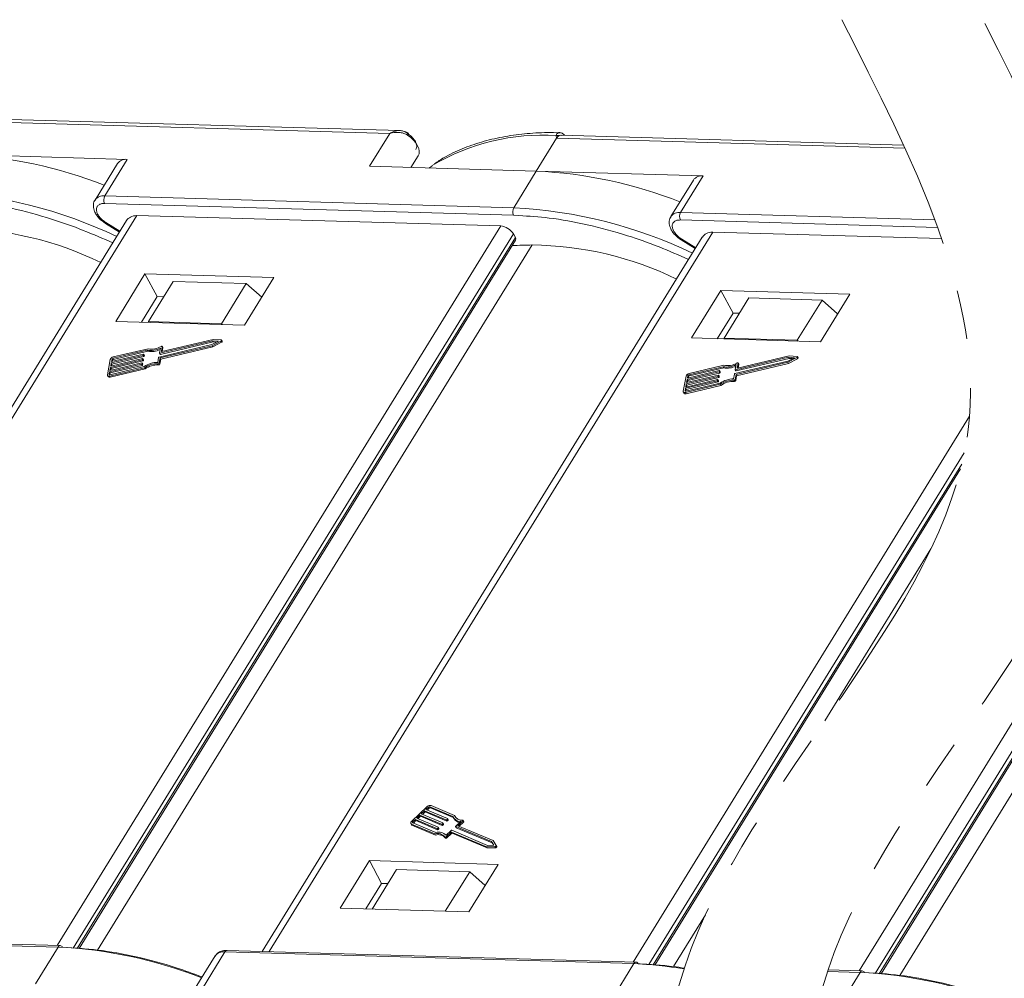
# Model space of a CAD drawing. Header units: millimetres. Extents: x 4144 to 5605, y 218 to 1251.
# Tile 36 of 45: x 5232 to 5297, y 1006 to 1070. Entities that reach past the tile are written whole.
import ezdxf

# ---------------------------------------------------------------- set-up
doc = ezdxf.new("R2010")
doc.units = ezdxf.units.MM
doc.linetypes.add('PHANTOM2', pattern=[31.75, 15.875, -3.175, 3.175, -3.175, 3.175, -3.175])

msp = doc.modelspace()

# ---------------------------------------------------------------- linework, layer by layer
at = {"color": 7, "linetype": 'Continuous', "lineweight": 15}
for p, q in [((5229.12, 1063.119), (5256.307, 1062.338)), ((5256.967, 1062.524), (5229.412, 1063.316)), ((5256.307, 1062.338), (5254.958, 1060.148)), ((5266.048, 1059.83), (5267.397, 1062.019)), ((5267.397, 1062.019), (5267.369, 1062.193)), ((5267.397, 1062.019), (5290.555, 1061.353)), ((5290.46, 1061.561), (5267.689, 1062.216)), ((5238.86, 1060.611), (5227.771, 1060.93)), ((5238.212, 1060.34), (5236.712, 1057.907)), ((5237.361, 1058.179), (5238.86, 1060.611)), ((5257.716, 1060.069), (5258.192, 1060.84)), ((5258.192, 1060.84), (5257.717, 1060.069)), ((5254.958, 1060.148), (5266.048, 1059.83)), ((5266.048, 1059.83), (5264.548, 1057.397)), ((5277.137, 1059.511), (5266.048, 1059.83)), ((5276.488, 1059.239), (5274.989, 1056.807)), ((5275.638, 1057.078), (5277.137, 1059.511)), ((5264.548, 1057.397), (5237.361, 1058.179)), ((5237.347, 1057.684), (5264.534, 1056.902)), ((5292.54, 1056.592), (5275.638, 1057.078)), ((5238.806, 1056.543), (5209.542, 1009.072)), ((5210.015, 1009.058), (5239.495, 1056.879)), ((5238.371, 1055.837), (5237.436, 1056.413)), ((5239.495, 1056.879), (5263.678, 1056.184)), ((5264.534, 1056.902), (5264.895, 1056.873)), ((5275.624, 1056.583), (5292.723, 1056.092)), ((5263.678, 1056.184), (5234.199, 1008.363)), ((5237.402, 1056.358), (5238.337, 1055.782)), ((5248.292, 1007.958), (5277.772, 1055.779)), ((5277.772, 1055.779), (5292.988, 1055.341)), ((5235.257, 1008.193), (5264.521, 1055.665)), ((5235.534, 1008.171), (5264.657, 1055.413)), ((5235.649, 1008.162), (5264.669, 1055.238)), ((5277.083, 1055.443), (5247.819, 1007.971)), ((5264.657, 1055.413), (5264.521, 1055.665)), ((5275.679, 1055.258), (5276.614, 1054.682)), ((5276.648, 1054.736), (5275.713, 1055.313)), ((5236.887, 1008.063), (5265.772, 1054.92)), ((5316.992, 1054.502), (5287.513, 1006.681)), ((5288.571, 1006.511), (5317.835, 1053.983)), ((5288.848, 1006.489), (5317.971, 1053.731)), ((5288.963, 1006.48), (5317.983, 1053.556)), ((5290.201, 1006.381), (5319.086, 1053.238)), ((5240.035, 1053.002), (5238.086, 1049.839)), ((5248.605, 1052.755), (5240.035, 1053.002)), ((5240.035, 1053.002), (5240.85, 1051.493)), ((5241.908, 1052.502), (5240.258, 1049.826)), ((5246.764, 1052.363), (5241.908, 1052.502)), ((5246.655, 1049.593), (5248.605, 1052.755)), ((5245.114, 1049.687), (5246.764, 1052.363)), ((5246.764, 1052.363), (5247.801, 1051.452)), ((5278.312, 1051.901), (5276.363, 1048.739)), ((5286.882, 1051.655), (5278.312, 1051.901)), ((5278.312, 1051.901), (5279.126, 1050.392)), ((5240.85, 1051.493), (5239.8, 1049.79)), ((5241.278, 1051.48), (5240.85, 1051.493)), ((5280.185, 1051.402), (5278.535, 1048.726)), ((5285.041, 1051.262), (5280.185, 1051.402)), ((5283.391, 1048.586), (5285.041, 1051.262)), ((5284.932, 1048.493), (5286.882, 1051.655)), ((5285.041, 1051.262), (5286.078, 1050.351)), ((5238.086, 1049.839), (5246.655, 1049.593)), ((5279.126, 1050.392), (5278.077, 1048.69)), ((5279.555, 1050.38), (5279.126, 1050.392)), ((5240.258, 1049.826), (5240.254, 1049.777)), ((5245.114, 1049.687), (5240.258, 1049.826)), ((5245.172, 1049.636), (5245.114, 1049.687)), ((5241.02, 1047.728), (5244.533, 1048.56)), ((5244.573, 1048.65), (5241.152, 1047.84)), ((5244.922, 1048.531), (5244.487, 1048.307)), ((5244.495, 1048.229), (5245.087, 1048.533)), ((5244.533, 1048.56), (5244.922, 1048.531)), ((5244.533, 1048.56), (5244.574, 1048.485)), ((5245.101, 1048.611), (5244.573, 1048.65)), ((5245.087, 1048.533), (5245.127, 1048.458)), ((5245.168, 1048.522), (5245.127, 1048.597)), ((5276.363, 1048.739), (5284.932, 1048.493)), ((5278.535, 1048.726), (5278.531, 1048.677)), ((5283.391, 1048.586), (5278.535, 1048.726)), ((5283.449, 1048.535), (5283.391, 1048.586)), ((5237.908, 1047.394), (5240.185, 1047.933)), ((5240.237, 1048.026), (5237.924, 1047.478)), ((5240.185, 1047.933), (5240.225, 1047.858)), ((5244.487, 1048.307), (5240.973, 1047.475)), ((5241.055, 1048.068), (5240.994, 1047.742)), ((5241.045, 1047.411), (5244.495, 1048.229)), ((5241.06, 1047.652), (5244.574, 1048.485)), ((5241.085, 1047.336), (5244.535, 1048.153)), ((5241.127, 1047.854), (5241.183, 1048.159)), ((5241.18, 1047.846), (5241.224, 1048.084)), ((5241.222, 1048.1), (5241.181, 1048.176)), ((5241.183, 1048.159), (5241.224, 1048.084)), ((5244.535, 1048.153), (5244.495, 1048.229)), ((5244.535, 1048.153), (5245.127, 1048.458)), ((5244.574, 1048.485), (5244.799, 1048.468)), ((5237.725, 1047.31), (5237.538, 1046.298)), ((5237.74, 1046.789), (5239.855, 1047.29)), ((5239.87, 1047.375), (5237.756, 1046.874)), ((5237.781, 1046.714), (5239.895, 1047.215)), ((5237.795, 1047.085), (5239.909, 1047.586)), ((5239.925, 1047.67), (5237.811, 1047.169)), ((5237.811, 1047.169), (5237.842, 1047.338)), ((5237.836, 1047.009), (5239.95, 1047.51)), ((5237.883, 1047.262), (5237.842, 1047.338)), ((5237.868, 1047.183), (5237.883, 1047.262)), ((5237.908, 1047.394), (5237.949, 1047.318)), ((5237.949, 1047.318), (5240.225, 1047.858)), ((5239.855, 1047.29), (5239.895, 1047.215)), ((5239.888, 1047.318), (5239.895, 1047.361)), ((5239.888, 1047.318), (5239.928, 1047.243)), ((5239.935, 1047.293), (5239.894, 1047.369)), ((5239.895, 1047.361), (5239.936, 1047.285)), ((5239.909, 1047.586), (5239.95, 1047.51)), ((5239.928, 1047.243), (5239.936, 1047.285)), ((5239.942, 1047.614), (5239.95, 1047.656)), ((5239.942, 1047.614), (5239.983, 1047.538)), ((5239.99, 1047.589), (5239.949, 1047.664)), ((5239.95, 1047.656), (5239.991, 1047.58)), ((5239.983, 1047.538), (5239.991, 1047.58)), ((5240.94, 1047.447), (5240.879, 1047.121)), ((5240.984, 1047.085), (5241.045, 1047.411)), ((5240.995, 1047.734), (5241.036, 1047.658)), ((5241.02, 1047.728), (5241.06, 1047.652)), ((5241.025, 1047.009), (5241.085, 1047.336)), ((5241.085, 1047.336), (5241.045, 1047.411)), ((5241.134, 1047.84), (5241.127, 1047.854)), ((5279.296, 1046.627), (5282.81, 1047.46)), ((5279.337, 1046.552), (5282.851, 1047.385)), ((5282.85, 1047.55), (5279.429, 1046.739)), ((5283.199, 1047.431), (5282.763, 1047.207)), ((5282.772, 1047.128), (5283.363, 1047.433)), ((5282.81, 1047.46), (5283.199, 1047.431)), ((5282.81, 1047.46), (5282.851, 1047.385)), ((5282.812, 1047.053), (5283.404, 1047.358)), ((5283.378, 1047.511), (5282.85, 1047.55)), ((5282.851, 1047.385), (5283.076, 1047.368)), ((5283.363, 1047.433), (5283.404, 1047.358)), ((5283.445, 1047.421), (5283.404, 1047.497)), ((5237.686, 1046.494), (5239.8, 1046.995)), ((5237.689, 1046.213), (5240.002, 1046.761)), ((5239.815, 1047.079), (5237.701, 1046.578)), ((5237.701, 1046.578), (5237.74, 1046.789)), ((5239.982, 1046.836), (5237.705, 1046.297)), ((5237.726, 1046.419), (5239.841, 1046.92)), ((5237.73, 1046.137), (5240.043, 1046.685)), ((5237.74, 1046.789), (5237.781, 1046.714)), ((5237.756, 1046.874), (5237.795, 1047.085)), ((5237.759, 1046.592), (5237.781, 1046.714)), ((5237.795, 1047.085), (5237.836, 1047.009)), ((5237.813, 1046.887), (5237.836, 1047.009)), ((5239.8, 1046.995), (5239.841, 1046.92)), ((5239.833, 1047.023), (5239.841, 1047.065)), ((5239.833, 1047.023), (5239.874, 1046.948)), ((5239.88, 1046.998), (5239.84, 1047.074)), ((5239.841, 1047.065), (5239.881, 1046.99)), ((5239.874, 1046.948), (5239.881, 1046.99)), ((5240.043, 1046.685), (5240.002, 1046.761)), ((5240.894, 1047.027), (5240.934, 1046.951)), ((5241.025, 1047.009), (5240.984, 1047.085)), ((5278.202, 1046.57), (5276.088, 1046.069)), ((5276.185, 1046.294), (5278.462, 1046.833)), ((5278.514, 1046.926), (5276.201, 1046.378)), ((5276.226, 1046.218), (5278.502, 1046.758)), ((5278.267, 1046.488), (5278.226, 1046.564)), ((5278.462, 1046.833), (5278.502, 1046.758)), ((5282.763, 1047.207), (5279.25, 1046.374)), ((5279.332, 1046.968), (5279.271, 1046.642)), ((5279.272, 1046.633), (5279.313, 1046.558)), ((5279.296, 1046.627), (5279.337, 1046.552)), ((5279.321, 1046.311), (5282.772, 1047.128)), ((5279.362, 1046.235), (5282.812, 1047.053)), ((5279.404, 1046.754), (5279.46, 1047.059)), ((5279.411, 1046.74), (5279.404, 1046.754)), ((5279.457, 1046.746), (5279.501, 1046.984)), ((5279.499, 1047), (5279.458, 1047.075)), ((5279.46, 1047.059), (5279.501, 1046.984)), ((5282.812, 1047.053), (5282.772, 1047.128)), ((5237.544, 1046.248), (5237.585, 1046.173)), ((5237.654, 1046.325), (5237.686, 1046.494)), ((5237.654, 1046.325), (5237.669, 1046.298)), ((5237.686, 1046.494), (5237.726, 1046.419)), ((5237.73, 1046.137), (5237.689, 1046.213)), ((5237.704, 1046.297), (5237.726, 1046.419)), ((5276.002, 1046.21), (5275.815, 1045.197)), ((5278.092, 1045.979), (5275.978, 1045.478)), ((5276.017, 1045.689), (5278.131, 1046.19)), ((5278.147, 1046.274), (5276.033, 1045.773)), ((5276.033, 1045.773), (5276.072, 1045.984)), ((5276.058, 1045.614), (5278.172, 1046.115)), ((5276.072, 1045.984), (5278.186, 1046.485)), ((5276.072, 1045.984), (5276.113, 1045.909)), ((5276.088, 1046.069), (5276.119, 1046.238)), ((5276.09, 1045.787), (5276.113, 1045.909)), ((5276.113, 1045.909), (5278.227, 1046.41)), ((5276.159, 1046.162), (5276.119, 1046.238)), ((5276.145, 1046.082), (5276.159, 1046.162)), ((5276.185, 1046.294), (5276.226, 1046.218)), ((5278.11, 1045.923), (5278.118, 1045.965)), ((5278.11, 1045.923), (5278.15, 1045.847)), ((5278.157, 1045.898), (5278.116, 1045.973)), ((5278.118, 1045.965), (5278.158, 1045.889)), ((5278.131, 1046.19), (5278.172, 1046.115)), ((5278.164, 1046.218), (5278.172, 1046.26)), ((5278.164, 1046.218), (5278.205, 1046.143)), ((5278.212, 1046.193), (5278.171, 1046.268)), ((5278.172, 1046.26), (5278.213, 1046.185)), ((5278.186, 1046.485), (5278.227, 1046.41)), ((5278.205, 1046.143), (5278.213, 1046.185)), ((5278.219, 1046.513), (5278.227, 1046.556)), ((5278.219, 1046.513), (5278.26, 1046.438)), ((5278.227, 1046.556), (5278.268, 1046.48)), ((5278.26, 1046.438), (5278.268, 1046.48)), ((5279.217, 1046.346), (5279.156, 1046.02)), ((5279.171, 1045.926), (5279.211, 1045.851)), ((5279.261, 1045.984), (5279.321, 1046.311)), ((5279.302, 1045.909), (5279.261, 1045.984)), ((5279.302, 1045.909), (5279.362, 1046.235)), ((5279.362, 1046.235), (5279.321, 1046.311)), ((5275.931, 1045.225), (5275.963, 1045.394)), ((5275.963, 1045.394), (5278.077, 1045.895)), ((5275.963, 1045.394), (5276.003, 1045.318)), ((5275.966, 1045.112), (5278.279, 1045.66)), ((5275.978, 1045.478), (5276.017, 1045.689)), ((5275.981, 1045.196), (5276.003, 1045.318)), ((5278.258, 1045.736), (5275.982, 1045.197)), ((5276.003, 1045.318), (5278.117, 1045.819)), ((5276.007, 1045.037), (5278.32, 1045.585)), ((5276.017, 1045.689), (5276.058, 1045.614)), ((5276.035, 1045.492), (5276.058, 1045.614)), ((5278.077, 1045.895), (5278.117, 1045.819)), ((5278.15, 1045.847), (5278.158, 1045.889)), ((5278.32, 1045.585), (5278.279, 1045.66)), ((5275.821, 1045.148), (5275.862, 1045.072)), ((5275.931, 1045.225), (5275.946, 1045.198)), ((5276.007, 1045.037), (5275.966, 1045.112)), ((5294.847, 1043.552), (5272.476, 1007.263)), ((5273.534, 1007.093), (5294.498, 1041.101)), ((5273.811, 1007.071), (5294.334, 1040.362)), ((5273.926, 1007.061), (5294.253, 1040.035)), ((5285.228, 1023.288), (5292.279, 1034.726)), ((5258.8, 1017.597), (5257.754, 1016.609)), ((5258.618, 1017.316), (5258.4, 1017.111)), ((5258.4, 1017.111), (5259.833, 1016.508)), ((5258.483, 1017.076), (5258.658, 1017.241)), ((5260.051, 1016.714), (5258.618, 1017.316)), ((5258.658, 1017.241), (5258.618, 1017.316)), ((5258.658, 1017.241), (5260.092, 1016.638)), ((5258.879, 1017.563), (5258.705, 1017.399)), ((5258.705, 1017.399), (5260.138, 1016.796)), ((5258.788, 1017.364), (5258.92, 1017.488)), ((5258.92, 1017.488), (5258.879, 1017.563)), ((5260.506, 1016.939), (5258.962, 1017.588)), ((5258.962, 1017.588), (5259.003, 1017.512)), ((5259.003, 1017.512), (5260.53, 1016.87)), ((5260.618, 1017.011), (5259.049, 1017.67)), ((5257.704, 1016.468), (5257.745, 1016.393)), ((5257.829, 1016.518), (5259.373, 1015.868)), ((5258.008, 1016.74), (5257.833, 1016.576)), ((5257.833, 1016.576), (5257.874, 1016.5)), ((5257.874, 1016.5), (5258.048, 1016.665)), ((5259.441, 1016.137), (5258.008, 1016.74)), ((5258.048, 1016.665), (5258.008, 1016.74)), ((5258.048, 1016.665), (5259.482, 1016.062)), ((5258.313, 1017.028), (5258.095, 1016.823)), ((5258.095, 1016.823), (5259.528, 1016.22)), ((5258.178, 1016.787), (5258.353, 1016.953)), ((5259.746, 1016.425), (5258.313, 1017.028)), ((5258.353, 1016.953), (5258.313, 1017.028)), ((5258.353, 1016.953), (5259.787, 1016.35)), ((5259.831, 1016.479), (5259.788, 1016.438)), ((5259.872, 1016.403), (5259.831, 1016.479)), ((5259.881, 1016.427), (5259.84, 1016.502)), ((5260.092, 1016.638), (5260.051, 1016.714)), ((5260.136, 1016.767), (5260.093, 1016.726)), ((5260.134, 1016.65), (5260.093, 1016.726)), ((5260.134, 1016.65), (5260.177, 1016.691)), ((5260.177, 1016.691), (5260.136, 1016.767)), ((5260.186, 1016.715), (5260.145, 1016.79)), ((5260.54, 1016.851), (5260.58, 1016.775)), ((5260.659, 1016.935), (5260.618, 1017.011)), ((5260.675, 1016.875), (5260.659, 1016.935)), ((5260.692, 1016.296), (5261.028, 1016.614)), ((5260.836, 1016.324), (5261.173, 1016.642)), ((5260.919, 1016.289), (5261.214, 1016.567)), ((5261.173, 1016.642), (5261.214, 1016.567)), ((5261.23, 1016.614), (5261.19, 1016.689)), ((5257.742, 1016.435), (5259.311, 1015.776)), ((5257.783, 1016.36), (5257.742, 1016.435)), ((5257.783, 1016.36), (5259.352, 1015.7)), ((5259.482, 1016.062), (5259.441, 1016.137)), ((5259.526, 1016.191), (5259.483, 1016.15)), ((5259.483, 1016.15), (5259.524, 1016.074)), ((5259.524, 1016.074), (5259.567, 1016.115)), ((5259.567, 1016.115), (5259.526, 1016.191)), ((5259.576, 1016.139), (5259.535, 1016.214)), ((5259.787, 1016.35), (5259.746, 1016.425)), ((5259.829, 1016.362), (5259.788, 1016.438)), ((5259.829, 1016.362), (5259.872, 1016.403)), ((5260.05, 1015.689), (5260.387, 1016.007)), ((5260.063, 1015.594), (5260.379, 1015.892)), ((5260.104, 1015.519), (5260.419, 1015.816)), ((5260.419, 1015.816), (5260.379, 1015.892)), ((5260.42, 1015.904), (5262.74, 1014.928)), ((5260.461, 1015.829), (5260.42, 1015.904)), ((5260.428, 1016.02), (5262.811, 1015.018)), ((5260.461, 1015.829), (5262.781, 1014.853)), ((5260.683, 1016.272), (5260.724, 1016.197)), ((5263.072, 1015.265), (5260.69, 1016.267)), ((5260.73, 1016.191), (5260.69, 1016.267)), ((5260.73, 1016.191), (5263.113, 1015.189)), ((5263.176, 1015.34), (5260.836, 1016.324)), ((5259.352, 1015.7), (5259.311, 1015.776)), ((5259.967, 1015.58), (5260.008, 1015.505)), ((5260.104, 1015.519), (5260.063, 1015.594)), ((5263.221, 1015.024), (5263.072, 1015.265)), ((5263.113, 1015.189), (5263.072, 1015.265)), ((5263.113, 1015.189), (5263.215, 1015.024)), ((5263.378, 1015.012), (5263.176, 1015.34)), ((5262.74, 1014.928), (5263.297, 1014.937)), ((5262.781, 1014.853), (5262.74, 1014.928)), ((5262.781, 1014.853), (5263.338, 1014.861)), ((5262.811, 1015.018), (5263.221, 1015.024)), ((5263.297, 1014.937), (5263.338, 1014.861)), ((5263.419, 1014.936), (5263.378, 1015.011)), ((5254.949, 1014.002), (5252.999, 1010.839)), ((5263.518, 1013.755), (5254.949, 1014.002)), ((5254.949, 1014.002), (5255.763, 1012.492)), ((5256.761, 1013.405), (5255.142, 1010.778)), ((5256.761, 1013.405), (5261.617, 1013.265)), ((5259.998, 1010.638), (5261.617, 1013.265)), ((5261.569, 1010.593), (5263.518, 1013.755)), ((5261.617, 1013.265), (5262.654, 1012.354)), ((5254.713, 1010.79), (5255.763, 1012.492)), ((5255.763, 1012.492), (5256.191, 1012.48)), ((5252.999, 1010.839), (5261.569, 1010.593)), ((5275.164, 1006.962), (5277.289, 1010.41)), ((5207.069, 1009.04), (5234.256, 1008.259)), ((5234.402, 1008.357), (5207.215, 1009.139)), ((5234.256, 1008.259), (5232.757, 1005.826)), ((5272.679, 1007.257), (5245.492, 1008.038)), ((5244.697, 1007.669), (5243.373, 1005.521)), ((5243.847, 1005.507), (5245.346, 1007.94)), ((5245.346, 1007.94), (5272.533, 1007.158)), ((5272.533, 1007.158), (5271.034, 1004.726)), ((5285.4, 1006.639), (5287.57, 1006.577)), ((5287.716, 1006.675), (5285.433, 1006.741)), ((5287.57, 1006.577), (5286.071, 1004.144))]:
    msp.add_line(p, q, dxfattribs=at)
at = {"color": 7, "linetype": 'Continuous', "lineweight": 15, "flags": 128}
for points in [[(5258.192, 1060.84), (5258.25, 1060.983), (5258.264, 1061.147), (5258.233, 1061.326), (5258.157, 1061.514), (5258.041, 1061.704), (5257.886, 1061.89), (5257.701, 1062.064), (5257.49, 1062.221)], [(5259.131, 1060.193), (5259.095, 1060.169), (5258.9, 1060.035)], [(5237.436, 1056.413), (5237.418, 1056.384), (5237.407, 1056.366), (5237.402, 1056.359), (5237.402, 1056.358)], [(5275.713, 1055.313), (5275.695, 1055.284), (5275.683, 1055.265), (5275.679, 1055.258), (5275.679, 1055.258)], [(5245.101, 1048.611), (5245.114, 1048.608), (5245.124, 1048.602), (5245.129, 1048.592), (5245.129, 1048.581), (5245.125, 1048.568), (5245.115, 1048.555), (5245.102, 1048.543), (5245.087, 1048.533)], [(5241.107, 1048.178), (5241.121, 1048.184), (5241.136, 1048.188), (5241.15, 1048.19), (5241.163, 1048.189), (5241.173, 1048.185), (5241.18, 1048.178), (5241.183, 1048.169), (5241.183, 1048.159)], [(5241.224, 1048.084), (5241.224, 1048.094), (5241.222, 1048.1)], [(5245.127, 1048.458), (5245.143, 1048.468), (5245.156, 1048.48), (5245.165, 1048.492), (5245.17, 1048.505), (5245.17, 1048.517), (5245.168, 1048.522)], [(5239.895, 1047.361), (5239.896, 1047.365), (5239.895, 1047.368), (5239.893, 1047.371), (5239.89, 1047.373), (5239.886, 1047.375), (5239.881, 1047.376), (5239.876, 1047.376), (5239.87, 1047.375)], [(5239.95, 1047.656), (5239.95, 1047.66), (5239.949, 1047.663), (5239.947, 1047.666), (5239.944, 1047.669), (5239.94, 1047.67), (5239.936, 1047.671), (5239.93, 1047.671), (5239.925, 1047.67)], [(5240.994, 1047.742), (5240.994, 1047.738), (5240.995, 1047.734), (5240.997, 1047.731), (5241, 1047.729), (5241.004, 1047.728), (5241.009, 1047.727), (5241.014, 1047.727), (5241.02, 1047.728)], [(5241.152, 1047.84), (5241.146, 1047.839), (5241.141, 1047.839), (5241.136, 1047.84), (5241.132, 1047.841), (5241.129, 1047.843), (5241.127, 1047.846), (5241.126, 1047.85), (5241.127, 1047.854)], [(5283.378, 1047.511), (5283.391, 1047.508), (5283.401, 1047.501), (5283.406, 1047.492), (5283.406, 1047.48), (5283.401, 1047.467), (5283.392, 1047.455), (5283.379, 1047.443), (5283.363, 1047.433)], [(5283.404, 1047.358), (5283.42, 1047.367), (5283.433, 1047.379), (5283.442, 1047.392), (5283.447, 1047.405), (5283.447, 1047.416), (5283.445, 1047.421)], [(5239.841, 1047.065), (5239.841, 1047.069), (5239.84, 1047.073), (5239.838, 1047.076), (5239.835, 1047.078), (5239.831, 1047.08), (5239.826, 1047.08), (5239.821, 1047.08), (5239.815, 1047.079)], [(5278.227, 1046.556), (5278.227, 1046.56), (5278.226, 1046.563), (5278.224, 1046.566), (5278.221, 1046.568), (5278.217, 1046.57), (5278.213, 1046.571), (5278.207, 1046.571), (5278.202, 1046.57)], [(5279.271, 1046.642), (5279.271, 1046.638), (5279.272, 1046.634), (5279.274, 1046.631), (5279.277, 1046.629), (5279.281, 1046.627), (5279.286, 1046.626), (5279.291, 1046.627), (5279.296, 1046.627)], [(5279.384, 1047.077), (5279.398, 1047.084), (5279.413, 1047.088), (5279.427, 1047.09), (5279.439, 1047.088), (5279.45, 1047.084), (5279.457, 1047.078), (5279.46, 1047.069), (5279.46, 1047.059)], [(5279.429, 1046.739), (5279.423, 1046.739), (5279.418, 1046.738), (5279.413, 1046.739), (5279.409, 1046.741), (5279.406, 1046.743), (5279.404, 1046.746), (5279.403, 1046.75), (5279.404, 1046.754)], [(5279.501, 1046.984), (5279.501, 1046.994), (5279.499, 1047)], [(5237.689, 1046.213), (5237.656, 1046.207), (5237.624, 1046.206), (5237.596, 1046.211), (5237.572, 1046.22), (5237.554, 1046.234), (5237.542, 1046.252), (5237.537, 1046.274), (5237.538, 1046.298)], [(5237.705, 1046.297), (5237.694, 1046.295), (5237.683, 1046.295), (5237.674, 1046.296), (5237.666, 1046.3), (5237.66, 1046.304), (5237.656, 1046.31), (5237.654, 1046.317), (5237.654, 1046.325)], [(5278.118, 1045.965), (5278.118, 1045.969), (5278.117, 1045.972), (5278.115, 1045.975), (5278.112, 1045.978), (5278.108, 1045.979), (5278.103, 1045.98), (5278.098, 1045.98), (5278.092, 1045.979)], [(5278.172, 1046.26), (5278.172, 1046.264), (5278.172, 1046.268), (5278.169, 1046.271), (5278.166, 1046.273), (5278.163, 1046.275), (5278.158, 1046.275), (5278.153, 1046.275), (5278.147, 1046.274)], [(5275.966, 1045.112), (5275.932, 1045.107), (5275.901, 1045.106), (5275.873, 1045.111), (5275.849, 1045.12), (5275.831, 1045.134), (5275.819, 1045.152), (5275.813, 1045.173), (5275.815, 1045.197)], [(5275.982, 1045.197), (5275.971, 1045.195), (5275.96, 1045.195), (5275.951, 1045.196), (5275.943, 1045.199), (5275.937, 1045.204), (5275.933, 1045.21), (5275.931, 1045.217), (5275.931, 1045.225)], [(5257.742, 1016.435), (5257.722, 1016.448), (5257.707, 1016.464), (5257.698, 1016.484), (5257.697, 1016.507), (5257.702, 1016.532), (5257.713, 1016.558), (5257.731, 1016.584), (5257.754, 1016.609)], [(5257.833, 1016.576), (5257.826, 1016.567), (5257.82, 1016.559), (5257.816, 1016.55), (5257.814, 1016.542), (5257.815, 1016.534), (5257.818, 1016.527), (5257.823, 1016.522), (5257.829, 1016.518)], [(5259.833, 1016.508), (5259.837, 1016.506), (5259.839, 1016.503), (5259.841, 1016.5), (5259.841, 1016.496), (5259.84, 1016.492), (5259.838, 1016.487), (5259.835, 1016.483), (5259.831, 1016.479)], [(5260.138, 1016.796), (5260.142, 1016.794), (5260.144, 1016.791), (5260.146, 1016.788), (5260.146, 1016.784), (5260.145, 1016.78), (5260.143, 1016.775), (5260.14, 1016.771), (5260.136, 1016.767)], [(5261.156, 1016.703), (5261.169, 1016.703), (5261.179, 1016.699), (5261.187, 1016.693), (5261.192, 1016.685), (5261.192, 1016.675), (5261.189, 1016.664), (5261.183, 1016.653), (5261.173, 1016.642)], [(5261.214, 1016.567), (5261.223, 1016.578), (5261.23, 1016.589), (5261.233, 1016.6), (5261.232, 1016.61), (5261.23, 1016.614)], [(5259.528, 1016.22), (5259.532, 1016.218), (5259.534, 1016.215), (5259.536, 1016.211), (5259.536, 1016.208), (5259.535, 1016.204), (5259.533, 1016.199), (5259.53, 1016.195), (5259.526, 1016.191)], [(5260.69, 1016.267), (5260.686, 1016.269), (5260.684, 1016.271), (5260.682, 1016.275), (5260.682, 1016.279), (5260.683, 1016.283), (5260.685, 1016.287), (5260.688, 1016.291), (5260.692, 1016.296)], [(5260.063, 1015.594), (5260.051, 1015.584), (5260.037, 1015.576), (5260.023, 1015.57), (5260.008, 1015.567), (5259.994, 1015.566), (5259.982, 1015.569), (5259.973, 1015.573), (5259.967, 1015.581)], [(5260.008, 1015.505), (5260.014, 1015.498), (5260.023, 1015.493), (5260.035, 1015.491), (5260.049, 1015.491), (5260.063, 1015.495), (5260.078, 1015.501), (5260.092, 1015.509), (5260.104, 1015.519)], [(5263.378, 1015.012), (5263.381, 1015.002), (5263.379, 1014.99), (5263.372, 1014.977), (5263.362, 1014.964), (5263.347, 1014.953), (5263.331, 1014.945), (5263.314, 1014.939), (5263.297, 1014.937)], [(5263.338, 1014.861), (5263.355, 1014.863), (5263.372, 1014.869), (5263.388, 1014.878), (5263.402, 1014.889), (5263.413, 1014.902), (5263.42, 1014.914), (5263.422, 1014.927), (5263.419, 1014.936)]]:
    msp.add_lwpolyline(points, dxfattribs=at)
at = {"color": 7, "linetype": 'Continuous', "lineweight": 15}
for centre, radius, start, end in [((5256.962, 1062.596), 0.647, 324.5742, 337.63278), ((5266.434, 1048.074), 14.15, 86.21226, 121.07297), ((5267.466, 1061.902), 0.306, 69.74741, 108.5156), ((5226.42, 1031.192), 29.768, 68.52159, 87.39982), ((5238.764, 1059.93), 0.688, 81.96358, 143.42725), ((5264.697, 1030.092), 29.768, 68.52159, 87.39982), ((5277.041, 1058.829), 0.688, 81.96358, 143.42725), ((5224.622, 1027.074), 31.467, 64.53337, 86.99672), ((5237.265, 1057.496), 0.69, 82.00241, 143.0234), ((5237.831, 1057.917), 0.538, 150.95613, 205.74517), ((5265.018, 1057.136), 0.538, 150.95613, 205.74517), ((5262.899, 1025.973), 31.467, 64.53337, 86.99672), ((5275.542, 1056.395), 0.69, 82.00241, 143.0234), ((5276.108, 1056.817), 0.538, 150.95613, 205.74517), ((5227.281, 1033.619), 22.403, 64.03209, 89.45086), ((5263.599, 1055.111), 1.076, 30.95613, 85.74517), ((5264.515, 1055.315), 0.173, 333.36398, 34.64949), ((5266.713, 994.432), 60.495, 90.89067, 92.14196), ((5265.558, 1032.518), 22.403, 64.03209, 89.45086), ((5240.428, 1049.237), 1.326, 259.41771, 298.19154), ((5240.468, 1049.137), 1.302, 259.26079, 295.83746), ((5240.483, 1049.188), 1.188, 258.0397, 301.68332), ((5237.971, 1047.221), 0.262, 100.47925, 160.04254), ((5237.924, 1047.308), 0.0872, 100.47925, 160.04254), ((5237.965, 1047.233), 0.0872, 100.47925, 160.04254), ((5239.847, 1047.333), 0.0436, 280.47925, 340.04254), ((5239.887, 1047.258), 0.0436, 280.47925, 340.04254), ((5239.901, 1047.629), 0.0436, 280.47925, 340.04254), ((5239.924, 1047.288), 0.0121, 347.28267, 27.51386), ((5239.942, 1047.553), 0.0436, 280.47925, 340.04254), ((5239.979, 1047.583), 0.0121, 347.28267, 27.51386), ((5240.981, 1047.432), 0.0436, 100.47925, 160.04254), ((5241.052, 1047.672), 0.021, 219.90183, 292.51357), ((5239.792, 1047.038), 0.0436, 280.47925, 340.04254), ((5239.833, 1046.963), 0.0436, 280.47925, 340.04254), ((5239.87, 1046.992), 0.0121, 347.28267, 27.51386), ((5240.897, 1045.505), 1.616, 90.62184, 124.50109), ((5240.821, 1045.646), 1.383, 86.96732, 126.27921), ((5240.861, 1045.571), 1.383, 86.96732, 126.27921), ((5240.9, 1047.116), 0.0895, 265.73675, 339.43857), ((5240.941, 1047.041), 0.0895, 265.73675, 339.43857), ((5278.705, 1048.137), 1.326, 259.41771, 298.19154), ((5278.745, 1048.037), 1.302, 259.26079, 295.83746), ((5278.76, 1048.088), 1.188, 258.0397, 301.68332), ((5237.682, 1046.254), 0.126, 219.90183, 292.51357), ((5276.248, 1046.121), 0.262, 100.47925, 160.04254), ((5276.201, 1046.208), 0.0872, 100.47925, 160.04254), ((5276.241, 1046.132), 0.0872, 100.47925, 160.04254), ((5278.069, 1045.938), 0.0436, 280.47925, 340.04254), ((5278.123, 1046.233), 0.0436, 280.47925, 340.04254), ((5278.164, 1046.157), 0.0436, 280.47925, 340.04254), ((5278.178, 1046.528), 0.0436, 280.47925, 340.04254), ((5278.201, 1046.187), 0.0121, 347.28267, 27.51386), ((5278.219, 1046.453), 0.0436, 280.47925, 340.04254), ((5279.174, 1044.404), 1.616, 90.62184, 124.50109), ((5278.256, 1046.483), 0.0121, 347.28267, 27.51386), ((5279.097, 1044.546), 1.383, 86.96732, 126.27921), ((5279.177, 1046.016), 0.0895, 265.73675, 339.43857), ((5279.218, 1045.94), 0.0895, 265.73675, 339.43857), ((5279.258, 1046.331), 0.0436, 100.47925, 160.04254), ((5279.329, 1046.571), 0.021, 219.90183, 292.51357), ((5278.109, 1045.862), 0.0436, 280.47925, 340.04254), ((5278.146, 1045.892), 0.0121, 347.28267, 27.51386), ((5279.138, 1044.47), 1.383, 86.96732, 126.27921), ((5275.959, 1045.153), 0.126, 219.90183, 292.51357), ((5258.989, 1017.416), 0.262, 76.65876, 136.22204), ((5258.942, 1017.503), 0.0872, 76.65876, 136.22204), ((5258.983, 1017.428), 0.0872, 76.65876, 136.22204), ((5260.061, 1016.756), 0.0436, 256.65876, 316.22204), ((5260.102, 1016.681), 0.0436, 256.65876, 316.22204), ((5260.165, 1016.709), 0.021, 304.18773, 16.79947), ((5260.973, 1017.108), 0.497, 199.88446, 276.34019), ((5260.995, 1017.037), 0.49, 212.19031, 265.68863), ((5261.055, 1017.152), 0.459, 197.87163, 282.66726), ((5257.808, 1016.428), 0.0725, 209.18743, 249.41863), ((5259.503, 1015.219), 0.588, 37.86047, 109.03364), ((5259.558, 1015.2), 0.693, 44.85727, 105.46591), ((5259.451, 1016.18), 0.0436, 256.65876, 316.22204), ((5259.492, 1016.104), 0.0436, 256.65876, 316.22204), ((5259.555, 1016.133), 0.021, 304.18773, 16.79947), ((5259.756, 1016.468), 0.0436, 256.65876, 316.22204), ((5259.797, 1016.392), 0.0436, 256.65876, 316.22204), ((5259.86, 1016.421), 0.021, 304.18773, 16.79947), ((5260.41, 1015.862), 0.0436, 76.65876, 136.22204), ((5260.418, 1015.977), 0.0436, 76.65876, 136.22204), ((5260.451, 1015.786), 0.0436, 76.65876, 136.22204), ((5260.735, 1016.203), 0.0121, 209.18743, 249.41863), ((5259.543, 1015.144), 0.588, 37.86047, 109.03364), ((5234.415, 1008.182), 0.176, 94.04353, 153.96822), ((5232.827, 978.154), 30.139, 68.6387, 87.2827), ((5234.382, 1008.186), 0.173, 22.0518, 83.33731), ((5245.25, 1007.259), 0.688, 81.96358, 143.42725), ((5245.504, 1007.863), 0.176, 94.04353, 153.96822), ((5272.691, 1007.081), 0.176, 94.04353, 153.96822), ((5271.104, 977.053), 30.139, 80.91072, 87.2827), ((5272.659, 1007.085), 0.173, 22.0518, 83.33731), ((5287.728, 1006.5), 0.176, 94.04353, 153.96822), ((5287.696, 1006.504), 0.173, 22.0518, 83.33731), ((5286.141, 976.472), 30.139, 68.6387, 87.2827)]:
    msp.add_arc(centre, radius, start, end, dxfattribs=at)
for centre in [(5240.038, 1055.873), (5278.315, 1054.773)]:
    msp.add_ellipse(centre, major_axis=(-1.256, 0.627), ratio=0.628473, start_param=5.441514, end_param=6.226831, dxfattribs=at)
at = {"color": 3, "linetype": 'PHANTOM2', "lineweight": 9, "ltscale": 1.030123}
for points in [[(5286.345, 1069.894), (5294.756, 1042.659), (5275.931, 1007.015), (5284.369, 963.663)], [(5295.852, 1069.636), (5304.263, 1042.402), (5285.438, 1006.757), (5293.876, 963.406)]]:
    msp.add_spline(points, degree=3, dxfattribs=at)
at = {"color": 7, "linetype": 'Continuous', "lineweight": 15}
for points, knots in [([(5256.307, 1062.338), (5256.408, 1062.389), (5256.61, 1062.492), (5256.943, 1062.54), (5257.266, 1062.494), (5257.437, 1062.364), (5257.517, 1062.303)], [0, 0, 0, 0, 0.251519, 0.501784, 0.765632, 1, 1, 1, 1]), ([(5257.49, 1062.221), (5257.407, 1062.265), (5257.225, 1062.362), (5256.811, 1062.431), (5256.505, 1062.374), (5256.307, 1062.338)], [0, 0, 0, 0, 0.227063, 0.501587, 1, 1, 1, 1]), ([(5257.561, 1062.35), (5257.443, 1062.409), (5257.254, 1062.504), (5257.046, 1062.518), (5256.968, 1062.524)], [0, 0, 0, 0, 0.6234269, 1, 1, 1, 1]), ([(5267.602, 1062.376), (5267.33, 1062.384), (5266.524, 1062.408), (5265.248, 1062.319), (5263.781, 1062.116), (5262.392, 1061.785), (5261.097, 1061.326), (5260.049, 1060.84), (5259.488, 1060.459), (5259.28, 1060.318)], [0, 0, 0, 0, 0.082191, 0.244093, 0.406945, 0.570776, 0.735755, 0.902211, 1, 1, 1, 1]), ([(5267.369, 1062.193), (5267.377, 1062.219), (5267.394, 1062.276), (5267.448, 1062.341), (5267.517, 1062.38), (5267.571, 1062.398), (5267.6, 1062.389), (5267.603, 1062.388)], [0, 0, 0, 0, 0.217347, 0.475155, 0.716424, 0.972067, 1, 1, 1, 1]), ([(5267.925, 1062.209), (5267.92, 1062.217), (5267.889, 1062.262), (5267.814, 1062.321), (5267.705, 1062.379), (5267.632, 1062.387), (5267.595, 1062.391)], [0, 0, 0, 0, 0.065262, 0.374079, 0.686602, 1, 1, 1, 1]), ([(5267.689, 1062.207), (5267.658, 1062.209), (5267.619, 1062.211), (5267.58, 1062.193), (5267.572, 1062.19)], [0, 0, 0, 0, 0.778572, 1, 1, 1, 1]), ([(5226.618, 1057.974), (5227.278, 1057.934), (5228.743, 1057.845), (5231.168, 1057.398), (5233.626, 1056.731), (5235.888, 1055.941), (5237.24, 1055.347), (5237.892, 1055.06)], [0, 0, 0, 0, 0.1865637, 0.4136768, 0.6471866, 0.8297137, 1, 1, 1, 1]), ([(5236.723, 1057.905), (5236.709, 1057.888), (5236.619, 1057.784), (5236.586, 1057.507), (5236.65, 1057.188), (5236.802, 1056.91), (5237.027, 1056.627), (5237.257, 1056.462), (5237.402, 1056.359)], [0, 0, 0, 0, 0.037615, 0.241517, 0.451999, 0.598171, 0.747954, 1, 1, 1, 1]), ([(5237.436, 1056.413), (5237.352, 1056.47), (5237.182, 1056.587), (5236.982, 1056.805), (5236.847, 1057.031), (5236.793, 1057.245), (5236.819, 1057.433), (5236.927, 1057.579), (5237.106, 1057.672), (5237.268, 1057.68), (5237.347, 1057.684)], [0, 0, 0, 0, 0.12225, 0.25, 0.37775, 0.5, 0.62225, 0.75, 0.87775, 1, 1, 1, 1]), ([(5264.895, 1056.873), (5265.555, 1056.833), (5267.02, 1056.745), (5269.444, 1056.297), (5271.902, 1055.631), (5274.165, 1054.841), (5275.517, 1054.247), (5276.169, 1053.96)], [0, 0, 0, 0, 0.186564, 0.413677, 0.647187, 0.829714, 1, 1, 1, 1]), ([(5275, 1056.804), (5274.986, 1056.788), (5274.895, 1056.684), (5274.862, 1056.406), (5274.927, 1056.087), (5275.079, 1055.81), (5275.304, 1055.527), (5275.534, 1055.362), (5275.679, 1055.258)], [0, 0, 0, 0, 0.037615, 0.241517, 0.451999, 0.598171, 0.747954, 1, 1, 1, 1]), ([(5275.713, 1055.313), (5275.629, 1055.37), (5275.459, 1055.486), (5275.258, 1055.705), (5275.124, 1055.93), (5275.07, 1056.145), (5275.096, 1056.333), (5275.204, 1056.479), (5275.383, 1056.572), (5275.545, 1056.58), (5275.624, 1056.583)], [0, 0, 0, 0, 0.12225, 0.25, 0.37775, 0.5, 0.62225, 0.75, 0.87775, 1, 1, 1, 1]), ([(5243.838, 1006.275), (5243.262, 1006.487), (5241.786, 1007.028), (5239.452, 1007.642), (5236.904, 1008.113), (5235.321, 1008.205), (5234.542, 1008.251)], [0, 0, 0, 0, 0.180169, 0.461291, 0.734758, 1, 1, 1, 1]), ([(5245.494, 1008.032), (5245.467, 1008.035), (5245.337, 1008.048), (5245.118, 1007.999), (5244.857, 1007.882), (5244.752, 1007.73), (5244.705, 1007.661)], [0, 0, 0, 0, 0.07976, 0.393066, 0.724539, 1, 1, 1, 1]), ([(5275.881, 1006.863), (5275.646, 1006.9), (5274.603, 1007.046), (5273.598, 1007.105), (5272.819, 1007.15)], [0.6578267, 0.6578267, 0.6578267, 0.6578267, 0.7347581, 1, 1, 1, 1]), ([(5297.152, 1004.593), (5296.576, 1004.805), (5295.1, 1005.346), (5292.766, 1005.96), (5290.218, 1006.431), (5288.635, 1006.523), (5287.856, 1006.569)], [0, 0, 0, 0, 0.180169, 0.461291, 0.734758, 1, 1, 1, 1])]:
    msp.add_open_spline(points, degree=3, knots=knots, dxfattribs=at)
for points in [[(5257.517, 1062.303), (5257.621, 1062.226), (5257.827, 1062.073), (5257.947, 1061.887), (5258.007, 1061.794)], [(5258.007, 1061.794), (5258.049, 1061.694), (5258.134, 1061.495), (5258.074, 1061.343), (5258.044, 1061.267)], [(5267.572, 1062.19), (5267.54, 1062.17), (5267.476, 1062.132), (5267.423, 1062.057), (5267.397, 1062.019)]]:
    msp.add_open_spline(points, degree=3, dxfattribs=at)

doc.saveas('drawing.dxf')
